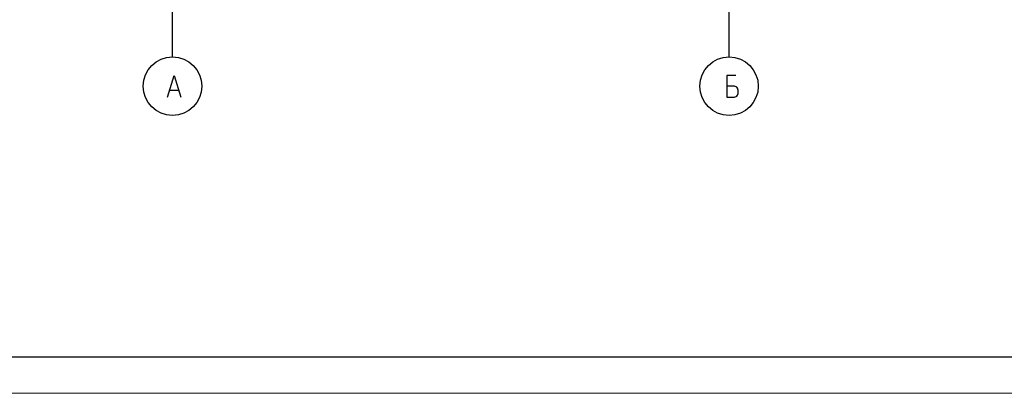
# Model space of a CAD drawing. Header units: millimetres. Extents: x -2765404 to 169935, y -239948 to 1313256.
# Tile 31 of 87: x -113979 to -100539, y -177118 to -172026. Entities that reach past the tile are written whole.
import ezdxf

# ---------------------------------------------------------------- set-up
doc = ezdxf.new("R2010")
doc.units = ezdxf.units.MM
doc.layers.add('PDF _SHTAMP', color=7, linetype='Continuous')
doc.layers.add('PDF _ЭМ', color=7, linetype='Continuous')

msp = doc.modelspace()

# ---------------------------------------------------------------- linework, layer by layer
at = {"layer": 'PDF _SHTAMP', "lineweight": 25}
for points in [[(-111895.6, -169114.8), (-111895.6, -172537.9)], [(-104298.8, -169114.8), (-104298.8, -172537.9)], [(-111962.5, -173082.9), (-111871.7, -172786.5), (-111780.9, -173082.9)], [(-104203.2, -172786.5), (-104327.5, -172786.5), (-104327.5, -173082.9), (-104222.3, -173082.9), (-104188.8, -173068.6), (-104179.3, -173054.2), (-104169.7, -173030.3), (-104169.7, -172987.3), (-104179.3, -172958.6), (-104188.8, -172944.2), (-104222.3, -172929.9), (-104327.5, -172929.9)], [(-111929.1, -172987.3), (-111814.3, -172987.3)]]:
    msp.add_lwpolyline(points, dxfattribs=at)
for centre in [(-111893.2, -172932.3), (-104296.4, -172932.3)]:
    msp.add_circle(centre, 399.2, dxfattribs=at)
at = {"layer": 'PDF _ЭМ', "lineweight": 20}
msp.add_lwpolyline([(-121538.6, -177118), (-121538.6, -147423.9), (-79543.4, -147423.9), (-79543.4, -177118), (-121538.6, -177118), (-121538.6, -147423.9)], dxfattribs=at)
at = {"layer": 'PDF _ЭМ', "lineweight": 30}
msp.add_lwpolyline([(-119540.2, -168120.3), (-120740.2, -168120.3), (-120740.2, -176620.7), (-119540.2, -176620.7), (-80040.6, -176620.7), (-80040.6, -147921.1), (-119540.2, -147921.1), (-119540.2, -176620.7)], dxfattribs=at)

doc.saveas('drawing.dxf')
